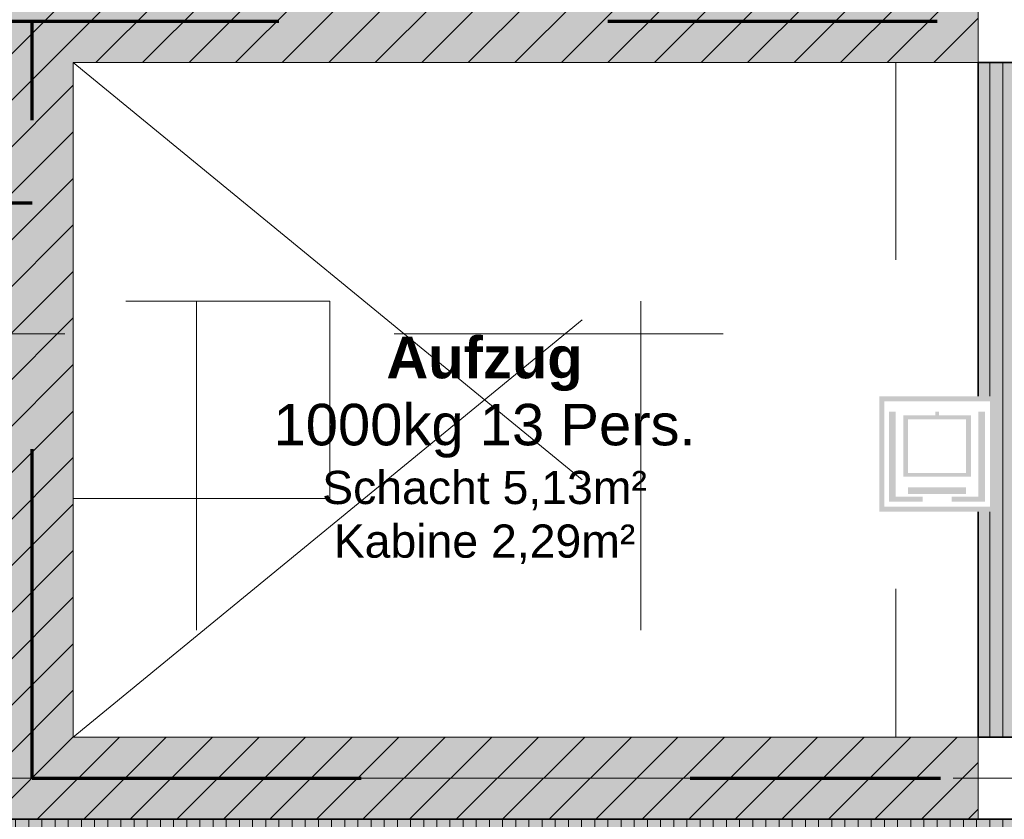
# Model space of a CAD drawing. Header units: metres. Extents: x -49 to 152, y -127 to 99.
# Tile 66 of 177: x -20.79 to -17.8, y -5.53 to -3.09. Entities that reach past the tile are written whole.
import ezdxf

# ---------------------------------------------------------------- set-up
doc = ezdxf.new("R2010")
doc.units = ezdxf.units.M
doc.header["$PDMODE"] = 1
doc.header["$PDSIZE"] = -2
for name, pattern in [('Achsen 01', [5.291531, 3.175, -1.058062, 0.352704, -0.705764]), ('gestrichelt - 01', [2, 1, -1]), ('gestrichelt - 02', [4, 2, -2]), ('ISO-07 Punktiert', [0.889, 0.127, -0.762]), ('Raster 01', [2, 1, -1]), ('VW-01 Strichlinie kurz', [2, 1, -1])]:
    doc.linetypes.add(name, pattern=pattern)
doc.layers.get('0').update_dxf_attribs({"lineweight": 25})
for name, color, linetype, lineweight, true_color in [('013_Beton und Stahlbetonarbeiten-000 Sichtbeton-341 tragende In', 5, 'Continuous', 5, 0x0000ff), ('031_Metallbauarbeiten-350 Lamellendecke DS', 7, 'Continuous', 35, 0x666666), ('069_Aufzüge-allg.', 7, 'Continuous', 9, 0x777777), ('AV1-Achsen', 1, 'Achsen 01', 18, 0xff0000), ('AV1-Raster', 7, 'Raster 01', 9, 0xa6a6a6), ('Beschriftung', 7, 'Continuous', 9, 0x555555)]:
    doc.layers.add(name, color=color, linetype=linetype, lineweight=lineweight, true_color=true_color)
for name, color, linetype, lineweight in [('013_Beton und Stahlbetonarbeiten-000 Unterzüge', 7, 'ISO-07 Punktiert', 13), ('013_Beton und Stahlbetonarbeiten-340 Innenwände', 7, 'Continuous', 18), ('_1.35m (3D)', 7, 'Continuous', 9), ('_GRU (2D)', 7, 'Continuous', 9), ('_OG 3 (2D)', 7, 'Continuous', 9), ('_OG 3 - DS (2D)', 7, 'Continuous', 9), ('AV1-Brandschutzkonzept-Brandschutzkonzept', 7, 'Continuous', 5), ('Bemaßung-Bemaßung', 7, 'Continuous', 9), ('Keine', 7, 'Continuous', 9)]:
    doc.layers.add(name, color=color, linetype=linetype, lineweight=lineweight)
doc.layers.get('0').freeze()
doc.styles.add('Arial', font='arial.ttf')
doc.styles.add('Arial (bold)', font='arialbd.ttf')
doc.dimstyles.new('COE 50', dxfattribs={"dimtxt": 100.872396, "dimasz": 0.001414, "dimexe": 0.001, "dimexo": 0.01, "dimgap": 0.001, "dimtad": 1, "dimdec": 3, "dimtxsty": 'Arial', "dimblk": 'VW_SLASH-3', "dimblk1": 'VW_SLASH-3', "dimblk2": 'VW_SLASH-3', "dimcen": 0, "dimadec": 3, "dimazin": 0, "dimtfac": 0.8, "dimtdec": 3, "dimtix": 1, "dimtmove": 0, "dimatfit": 0, "dimldrblk": 'VW_SLASH-2', "dimfxl": 0.002, "dimfxlon": 1, "dimfrac": 2, "dimtolj": 1, "dimarcsym": 0})
pattern_1 = [(90, (0, 0), (0.04, 0), [])]

# ---------------------------------------------------------------- blocks, each defined once
blk = doc.blocks.new('Group-4')
at = {"layer": 'AV1-Raster'}
for p, q in [((-20.25, -22.95), (-20.25, 1.35)), ((-18.9, -22.95), (-18.9, 1.35)), ((1.35, -4.05), (-40.5, -4.05)), ((1.35, -5.4), (-40.5, -5.4))]:
    blk.add_line(p, q, dxfattribs=at)
blk = doc.blocks.new('1.35m (3D)')
at = {"layer": 'AV1-Raster', "color": 7}
blk.add_blockref('Group-4', (0, 0), dxfattribs=at)
blk = doc.blocks.new('OG 3 - DS (2D)')
at = {"layer": '031_Metallbauarbeiten-350 Lamellendecke DS', "linetype": 'Continuous', "lineweight": 0, "transparency": 33554508}
for points in [[(-17.875, -3.225), (-16.325, -3.225), (-16.325, -5.275), (-17.875, -5.275)], [(-22.825, -5.525), (-22.825, -7.975), (-16.075, -7.975), (-16.075, -13.625), (-22.825, -13.625), (-22.825, -16.075), (-13.625, -16.075), (-13.625, -6.425), (-14.975, -6.425), (-14.975, -5.525)]]:
    blk.add_hatch(color=254, dxfattribs=at).paths.add_polyline_path(points)
at = {"layer": '031_Metallbauarbeiten-350 Lamellendecke DS', "linetype": 'Continuous', "lineweight": 9, "transparency": 33554508}
h = blk.add_hatch(dxfattribs=at)
h.set_pattern_fill('Lamellendecke', color=252, style=0, pattern_type=2)
h.set_pattern_definition(pattern_1)
h.paths.add_polyline_path([(-17.875, -3.225), (-16.325, -3.225), (-16.325, -5.275), (-17.875, -5.275)])
h = blk.add_hatch(dxfattribs=at)
h.set_pattern_fill('Lamellendecke', color=252, style=0, pattern_type=2)
h.set_pattern_definition(pattern_1)
h.paths.add_polyline_path([(-22.825, -5.525), (-22.825, -7.975), (-16.075, -7.975), (-16.075, -13.625), (-22.825, -13.625), (-22.825, -16.075), (-13.625, -16.075), (-13.625, -6.425), (-14.975, -6.425), (-14.975, -5.525)])
at = {"layer": '031_Metallbauarbeiten-350 Lamellendecke DS', "flags": 128}
for points in [[(-17.875, -3.225), (-16.325, -3.225), (-16.325, -5.275), (-17.875, -5.275)], [(-22.825, -5.525), (-22.825, -7.975), (-16.075, -7.975), (-16.075, -13.625), (-22.825, -13.625), (-22.825, -16.075), (-13.625, -16.075), (-13.625, -6.425), (-14.975, -6.425), (-14.975, -5.525)]]:
    blk.add_lwpolyline(points, close=True, dxfattribs=at)
blk = doc.blocks.new('VW_SLASH-3')
at = {"color": 0, "linetype": 'ByBlock', "lineweight": -2, "transparency": 16777216}
blk.add_line((0, 0), (-1, 0), dxfattribs=at)
at = {"color": 0, "linetype": 'Continuous', "lineweight": 15, "transparency": 16777216, "flags": 128}
blk.add_lwpolyline([(0.5, 0.5), (-0.5, -0.5)], dxfattribs=at)
blk = doc.blocks.new('*D771')
at = {"layer": 'Bemaßung-Bemaßung', "color": 0, "linetype": 'Continuous', "lineweight": -2}
for p, q in [((-22.825, 1.575), (-22.825, 1.725)), ((-17.875, 1.575), (-17.875, 1.725)), ((-17.9457, 1.675), (-22.7543, 1.675))]:
    blk.add_line(p, q, dxfattribs=at)
at = {"layer": 'Defpoints', "color": 0}
for p in [(-22.825, 1.675), (-22.825, -0.125), (-17.875, -3.225)]:
    blk.add_point(p, dxfattribs=at)
at = {"layer": 'Bemaßung-Bemaßung', "color": 0, "lineweight": -2, "xscale": 0.070693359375, "yscale": 0.070693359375, "zscale": 0.070693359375}
for p, rotation in [((-22.825, 1.675), 180), ((-17.875, 1.675), 360)]:
    blk.add_blockref('VW_SLASH-3', p, dxfattribs=dict(at, rotation=rotation))
at = {"layer": 'Bemaßung-Bemaßung', "color": 0, "insert": (-20.35, 1.7856), "char_height": 0.10087, "attachment_point": 5, "style": 'Arial'}
blk.add_mtext('\\A1;4,95', dxfattribs=at)
blk = doc.blocks.new('VW_SLASH-2')
at = {"color": 0, "linetype": 'ByBlock', "lineweight": -2, "transparency": 16777216}
blk.add_line((0, 0), (-1, 0), dxfattribs=at)
at = {"color": 0, "linetype": 'Continuous', "lineweight": 15, "transparency": 16777216, "flags": 128}
blk.add_lwpolyline([(0.5, 0.5), (-0.5, -0.5)], dxfattribs=at)
blk = doc.blocks.new('*D772')
at = {"layer": 'Bemaßung-Bemaßung', "color": 0, "linetype": 'Continuous', "lineweight": -2}
for p, q in [((-17.875, 1.575), (-17.875, 1.725)), ((-16.325, 1.575), (-16.325, 1.725)), ((-16.3957, 1.675), (-17.8043, 1.675))]:
    blk.add_line(p, q, dxfattribs=at)
at = {"layer": 'Defpoints', "color": 0}
for p in [(-17.875, 1.675), (-16.325, -0.125), (-17.875, -3.225)]:
    blk.add_point(p, dxfattribs=at)
at = {"layer": 'Bemaßung-Bemaßung', "color": 0, "lineweight": -2, "xscale": 0.070693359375, "yscale": 0.070693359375, "zscale": 0.070693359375, "rotation": 180}
blk.add_blockref('VW_SLASH-3', (-17.875, 1.675), dxfattribs=at)
at = {"layer": 'Bemaßung-Bemaßung', "color": 0, "lineweight": -2, "xscale": 0.070693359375, "yscale": 0.070693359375, "zscale": 0.070693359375}
blk.add_blockref('VW_SLASH-3', (-16.325, 1.675), dxfattribs=at)
at = {"layer": 'Bemaßung-Bemaßung', "color": 0, "insert": (-17.1, 1.7856), "char_height": 0.10087, "attachment_point": 5, "style": 'Arial'}
blk.add_mtext('\\A1;1,55', dxfattribs=at)
blk = doc.blocks.new('Group-420')
at = {"color": 255, "linetype": 'Continuous', "lineweight": 5, "transparency": 33554687}
blk.add_wipeout([(-0.0962, -0.5716), (0.254, -0.5716), (0.254, -0.9217), (-0.0962, -0.9217)], dxfattribs=at).dxf.layer = 'AV1-Brandschutzkonzept-Brandschutzkonzept'
at = {"layer": 'AV1-Brandschutzkonzept-Brandschutzkonzept', "linetype": 'Continuous', "lineweight": 0, "transparency": 33554687}
h = blk.add_hatch(color=25, dxfattribs=at)
h.paths.add_polyline_path([(-0.0962, -0.5716), (0.254, -0.5716), (0.254, -0.9217), (-0.0962, -0.9217)])
h.paths.add_polyline_path([(-0.0815, -0.5863), (-0.0815, -0.907), (0.2393, -0.907), (0.2393, -0.5863)])
for points in [[(-0.0466, -0.8766), (0.0349, -0.8766), (0.0349, -0.8916), (-0.0671, -0.8916), (-0.0671, -0.618), (-0.0466, -0.618)], [(0.2044, -0.8766), (0.1229, -0.8766), (0.1229, -0.8916), (0.2249, -0.8916), (0.2249, -0.618), (0.2044, -0.618)]]:
    blk.add_hatch(color=250, dxfattribs=at).paths.add_polyline_path(points)
h = blk.add_hatch(color=250, dxfattribs=at)
h.paths.add_polyline_path([(0.0733, -0.618), (0.0845, -0.618), (0.0845, -0.6295), (0.1817, -0.6295), (0.1817, -0.8159), (-0.0239, -0.8159), (-0.0239, -0.6295), (0.0733, -0.6295)])
h.paths.add_polyline_path([(0.167, -0.8045), (0.167, -0.6409), (-0.0092, -0.6409), (-0.0092, -0.8045)])
at = {"layer": 'AV1-Brandschutzkonzept-Brandschutzkonzept', "color": 250, "linetype": 'Continuous', "transparency": 33554687}
blk.add_solid([(-0.0092, -0.8686), (0.167, -0.8686), (-0.0092, -0.8475), (0.167, -0.8475)], dxfattribs=at)
blk = doc.blocks.new('qualifizierter Fahrschachtabschluss')
at = {"layer": 'Keine', "color": 7, "transparency": 33554687}
blk.add_blockref('Group-420', (0, 0), dxfattribs=at)
blk = doc.blocks.new('Group-883')
at = {"layer": 'AV1-Achsen'}
blk.add_line((-43.35, -5.4), (4.2, -5.4), dxfattribs=at)
blk = doc.blocks.new('GRU (2D)')
at = {"layer": 'AV1-Achsen', "color": 7}
blk.add_blockref('Group-883', (0, 0), dxfattribs=at)
blk = doc.blocks.new('OG 3 (2D)')
at = {"layer": '013_Beton und Stahlbetonarbeiten-000 Sichtbeton-341 tragende In', "linetype": 'Continuous', "lineweight": 0}
for points in [[(-18.125, -3.225), (-18.125, -3.175), (-17.925, -3.175), (-17.925, -3.025), (-17.875, -2.975), (-17.875, -3.225)], [(-18.125, -5.325), (-18.125, -5.275), (-17.875, -5.275), (-17.875, -5.525), (-20.875, -5.525), (-20.825, -5.475), (-17.925, -5.475), (-17.925, -5.325)]]:
    blk.add_hatch(color=30, dxfattribs=at).paths.add_polyline_path(points)
at = {"layer": '013_Beton und Stahlbetonarbeiten-340 Innenwände', "linetype": 'Continuous', "lineweight": 0, "true_color": 0xc0c0c0}
blk.add_hatch(color=9, dxfattribs=at).paths.add_polyline_path([(-20.625, -5.275), (-20.625, -3.225), (-17.875, -3.225), (-17.875, -2.975), (-22.825, -2.975), (-22.825, -0.125), (-23.075, -0.125), (-23.075, -3.725), (-22.825, -3.725), (-22.825, -3.225), (-20.875, -3.225), (-20.875, -5.525), (-17.875, -5.525), (-17.875, -5.275)])
at = {"layer": '013_Beton und Stahlbetonarbeiten-340 Innenwände', "linetype": 'Continuous', "lineweight": 13}
h = blk.add_hatch(dxfattribs=at)
h.set_pattern_fill('Stahlbeton', color=251, style=0, pattern_type=2)
h.set_pattern_definition([(45, (0, 0), (0.07071068, -0.07071068), [0.025, -0.025])])
h.paths.add_polyline_path([(-20.625, -5.275), (-20.625, -3.225), (-17.875, -3.225), (-17.875, -2.975), (-22.825, -2.975), (-22.825, -0.125), (-23.075, -0.125), (-23.075, -3.725), (-22.825, -3.725), (-22.825, -3.225), (-20.875, -3.225), (-20.875, -5.525), (-17.875, -5.525), (-17.875, -5.275)])
h = blk.add_hatch(dxfattribs=at)
h.set_pattern_fill('Stahlbeton-1', color=251, style=0, pattern_type=2)
h.set_pattern_definition([(-135, (0.03106, -0.03313), (0.07071068, -0.07071068), [])])
h.paths.add_polyline_path([(-20.625, -5.275), (-20.625, -3.225), (-17.875, -3.225), (-17.875, -2.975), (-22.825, -2.975), (-22.825, -0.125), (-23.075, -0.125), (-23.075, -3.725), (-22.825, -3.725), (-22.825, -3.225), (-20.875, -3.225), (-20.875, -5.525), (-17.875, -5.525), (-17.875, -5.275)])
at = {"layer": '013_Beton und Stahlbetonarbeiten-000 Unterzüge', "linetype": 'VW-01 Strichlinie kurz', "flags": 128}
for points in [[(-17.875, -3.225), (-17.875, -2.975), (-16.325, -2.975), (-16.325, -3.225)], [(-18.125, -3.225), (-17.875, -3.225), (-17.875, -5.275), (-18.125, -5.275)], [(-16.325, -5.275), (-16.325, -5.525), (-17.875, -5.525), (-17.875, -5.275)]]:
    blk.add_lwpolyline(points, close=True, dxfattribs=at)
at = {"layer": '013_Beton und Stahlbetonarbeiten-340 Innenwände', "flags": 128}
blk.add_lwpolyline([(-20.625, -5.275), (-20.625, -3.225), (-17.875, -3.225), (-17.875, -2.975), (-22.825, -2.975), (-22.825, -0.125), (-23.075, -0.125), (-23.075, -3.725), (-22.825, -3.725), (-22.825, -3.225), (-20.875, -3.225), (-20.875, -5.525), (-17.875, -5.525), (-17.875, -5.275)], close=True, dxfattribs=at)
at = {"layer": '069_Aufzüge-allg.', "linetype": 'gestrichelt - 02'}
for p, q in [((-20.625, -3.225), (-18.125, -5.275)), ((-20.625, -5.275), (-18.125, -3.225))]:
    blk.add_line(p, q, dxfattribs=at)
at = {"layer": 'AV1-Brandschutzkonzept-Brandschutzkonzept', "color": 14, "linetype": 'gestrichelt - 01', "lineweight": 70, "transparency": 33554687}
blk.add_line((-18, -3.1), (-22.95, -3.1), dxfattribs=at)
at = {"layer": 'AV1-Brandschutzkonzept-Brandschutzkonzept', "color": 220, "linetype": 'gestrichelt - 01', "lineweight": 70, "true_color": 0xff00bc, "transparency": 33554687}
for p, q in [((-20.75, -5.4), (-20.75, -3.1)), ((-22.95, -3.6518), (-20.75, -3.6518)), ((-20.75, -5.4), (-17.9891, -5.4))]:
    blk.add_line(p, q, dxfattribs=at)
at = {"layer": 'Beschriftung', "linetype": 'gestrichelt - 02', "flags": 128}
blk.add_lwpolyline([(-20.625, -4.55), (-19.845, -4.55), (-19.845, -3.95), (-20.625, -3.95), (-20.625, -4.55)], dxfattribs=at)
at = {"layer": '069_Aufzüge-allg.', "insert": (-19.375, -4.4037), "char_height": 0.12609, "attachment_point": 5, "line_spacing_factor": 0.969122, "style": 'Arial (bold)'}
blk.add_mtext('Aufzug{\\fArial|b0|i0|c0|p0;\\P1000kg 13 Pers.}{\\fArial|b0|i0|c0|p0;\\H1.6x;\\P}{\\fArial|b0|i0|c0|p0;\\H0.8x;Schacht 5,13m²\\PKabine 2,29m²}', dxfattribs=at)
at = {"layer": 'Bemaßung-Bemaßung', "linetype": 'Continuous'}
for base, p1, p2, text, picture, middle in [((-22.825, 1.675), (-17.875, -3.225), (-22.825, -0.125), '4,95', '*D771', (-20.35, 1.7856)), ((-17.875, 1.675), (-16.325, -0.125), (-17.875, -3.225), '1,55', '*D772', (-17.1, 1.7856))]:
    dim = blk.add_linear_dim(base=base, p1=p1, p2=p2, text=text, dimstyle='COE 50', override={"dimtxt": 0.100872, "dimasz": 0.070693, "dimexe": 0.05, "dimgap": 0.05, "dimpost": '<>', "dimtxsty": 'Arial', "dimtmove": 2, "dimfxl": 0.1}, dxfattribs=at)
    dim.commit()
    dim.dimension.update_dxf_attribs({"geometry": picture, "text_midpoint": middle})
at = {"layer": 'AV1-Brandschutzkonzept-Brandschutzkonzept', "color": 7}
blk.add_blockref('qualifizierter Fahrschachtabschluss', (-18.0789, -3.6683), dxfattribs=at)

msp = doc.modelspace()

# ---------------------------------------------------------------- block references
at = {"layer": '_1.35m (3D)'}
msp.add_blockref('1.35m (3D)', (0, 0), dxfattribs=at)

# ---------------------------------------------------------------- next in the draw order: block references
at = {"layer": '_OG 3 - DS (2D)'}
msp.add_blockref('OG 3 - DS (2D)', (0, 0), dxfattribs=at)

# ---------------------------------------------------------------- next in the draw order: block references
at = {"layer": '_OG 3 (2D)'}
msp.add_blockref('OG 3 (2D)', (0, 0), dxfattribs=at)

# ---------------------------------------------------------------- next in the draw order: block references
at = {"layer": '_GRU (2D)'}
msp.add_blockref('GRU (2D)', (0, 0), dxfattribs=at)

doc.saveas('drawing.dxf')
